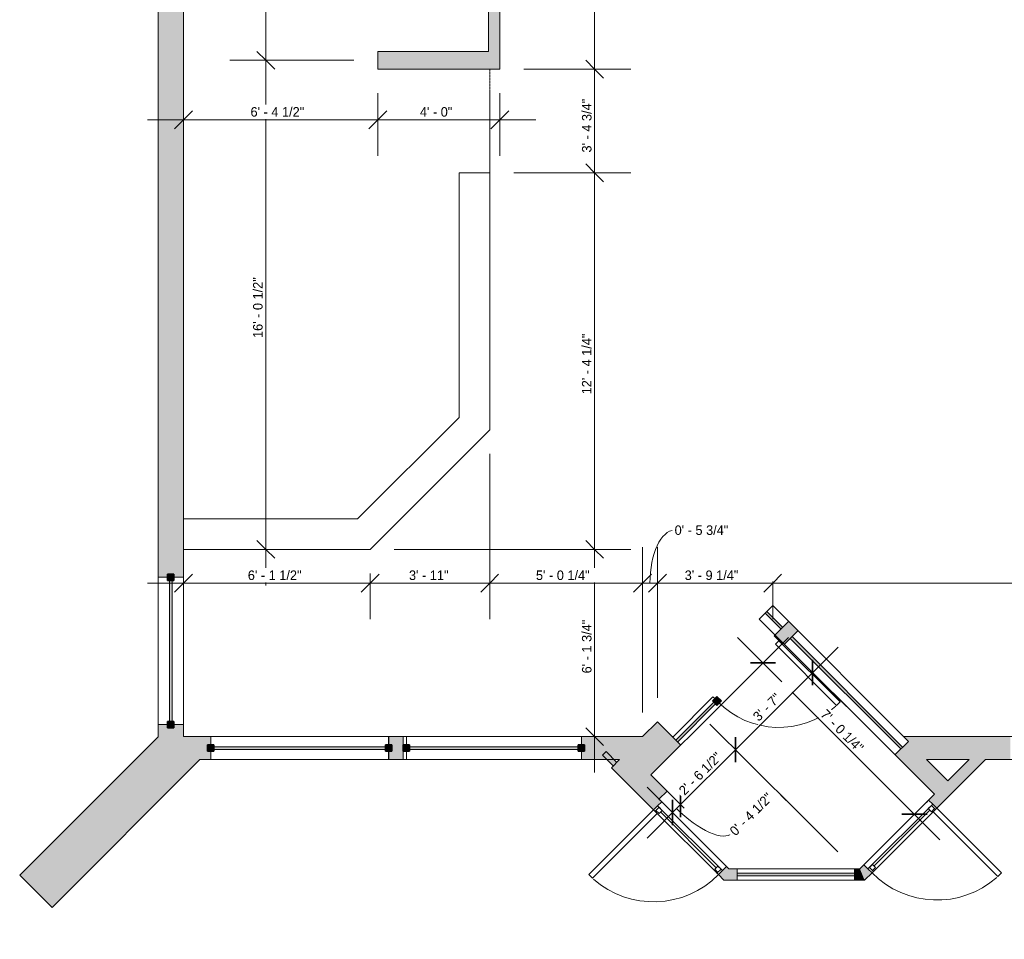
# Model space of a CAD drawing. Header units: inches. Extents: x -294 to 1117, y -522 to 519.
# Tile 1 of 8: x -272 to 115, y -522 to -160. Entities that reach past the tile are written whole.
import ezdxf

# ---------------------------------------------------------------- set-up
doc = ezdxf.new("R2010")
doc.units = ezdxf.units.IN
doc.header["$MEASUREMENT"] = 0
doc.linetypes.add('Dash', pattern=[0.23622, 0.11811, -0.11811])
for name, color, linetype, lineweight in [('A-ANNO-DIMS', 211, 'Continuous', 9), ('A-ANNO-DIMS-120', 211, 'Continuous', 9), ('A-AREA', 32, 'Dash', 9), ('A-DOOR', 31, 'Continuous', 9), ('A-FLOR', 192, 'Continuous', 9), ('A-GLAZ', 151, 'Continuous', 9), ('A-WALL', 90, 'Continuous', 9), ('A-WALL-PATT', 111, 'Continuous', 9)]:
    doc.layers.add(name, color=color, linetype=linetype, lineweight=lineweight)
doc.styles.add('Inter', font='txt', dxfattribs={"height": 3.75})
doc.dimstyles.new('Linear_-_1_32__Inter__Imperial__SMALL', dxfattribs={"dimscale": 12, "dimtxt": 4.969925, "dimasz": 0.585938, "dimexe": 1.181102, "dimexo": 0.787402, "dimgap": 0, "dimtad": 1, "dimrnd": 0.25, "dimzin": 1, "dimdsep": 46, "dimlunit": 4, "dimtxsty": 'Inter', "dimblk1": 'OBLIQUE', "dimblk2": 'OBLIQUE', "dimsah": 1, "dimcen": 0.09, "dimdle": 1.181102, "dimazin": 0, "dimtfac": 1, "dimtdec": 4, "dimtix": 1, "dimtmove": 0, "dimatfit": 3, "dimfxl": 1, "dimtvp": 1, "dimtfill": 1, "dimfrac": 2, "dimtolj": 1, "dimtzin": 0, "dimarcsym": 2})
doc.dimstyles.new('Linear_-_1_32__Inter__Imperial__SMALL_2', dxfattribs={"dimscale": 12, "dimtxt": 4.969925, "dimasz": 0.585938, "dimexe": 1.181102, "dimexo": 0.787402, "dimgap": 0, "dimtad": 1, "dimrnd": 0.25, "dimzin": 1, "dimdsep": 46, "dimlunit": 4, "dimtxsty": 'Inter', "dimblk1": 'OBLIQUE', "dimblk2": 'OBLIQUE', "dimsah": 1, "dimcen": 0.09, "dimdle": 1.181102, "dimazin": 0, "dimtfac": 1, "dimtdec": 4, "dimtix": 1, "dimtmove": 1, "dimatfit": 3, "dimfxl": 1, "dimtvp": 1, "dimtfill": 1, "dimfrac": 2, "dimtolj": 1, "dimtzin": 0, "dimarcsym": 2})

# ---------------------------------------------------------------- blocks, each defined once
blk = doc.blocks.new('Planitar - Single Door_Flush Panel - 2_-10_ x 6_-8_-4326285-Main Floor Dimension Plan')
at = {"layer": 'A-DOOR', "lineweight": 18}
for p, q in [((14.99, -0.5), (14.99, -34.5)), ((17, -0.5), (14.99, -0.5)), ((17, -0.5), (17, -34.5)), ((17, -34.5), (14.99, -34.5))]:
    blk.add_line(p, q, dxfattribs=at)
at = {"layer": 'A-DOOR'}
blk.add_arc((16.77, -0.8), 33.77, 179.4909, 266.2575, dxfattribs=at)
blk = doc.blocks.new('Planitar - Single Door_Flush Panel - 3_-0_ x 6_-8_-4327926-Main Floor Dimension Plan')
at = {"layer": 'A-DOOR', "lineweight": 18}
for p, q in [((15.99, 2.25), (15.99, 38.25)), ((18, 38.25), (15.99, 38.25)), ((18, 2.25), (18, 38.25))]:
    blk.add_line(p, q, dxfattribs=at)
at = {"layer": 'A-DOOR'}
blk.add_arc((17.77, 2.55), 35.77, 93.6344, 180.4806, dxfattribs=at)
blk = doc.blocks.new('Planitar - Single Door_Flush Panel - 3_-0_ x 6_-8_-4327927-Main Floor Dimension Plan')
at = {"layer": 'A-DOOR', "lineweight": 18}
for p, q in [((15.99, -2.25), (15.99, -38.25)), ((18, -2.25), (18, -38.25)), ((18, -38.25), (15.99, -38.25))]:
    blk.add_line(p, q, dxfattribs=at)
at = {"layer": 'A-DOOR'}
blk.add_arc((17.77, -2.55), 35.77, 179.5194, 266.3656, dxfattribs=at)
blk = doc.blocks.new('Planitar-Fixed - Default 1-4327981-Main Floor Dimension Plan')
at = {"layer": 'A-GLAZ', "lineweight": 18}
for p, q in [((-18, 2.76), (-17.25, 2.76)), ((-17.25, 2.76), (-17.25, 0.53)), ((-17.25, 2.26), (-15.52, 2.26)), ((-17.25, 0.53), (-15.52, 0.53)), ((-15.52, 2.26), (-15.52, 0.53)), ((15.52, 2.26), (15.52, 0.53)), ((17.25, 2.26), (15.52, 2.26)), ((15.52, 0.53), (17.25, 0.53)), ((17.25, 2.76), (17.25, 0.53)), ((17.96, 2.76), (17.25, 2.76)), ((-18, -1.74), (-16.74, -1.74)), ((18, -1.74), (16.74, -1.74))]:
    blk.add_line(p, q, dxfattribs=at)
at = {"layer": 'A-GLAZ'}
for p, q in [((-18, 2.76), (18, 2.76)), ((-18, 2.76), (-18, 0.53)), ((18, 0.53), (-18, 0.53)), ((-18, 0.53), (-18, -1.74)), ((18, 0.53), (-18, 0.53)), ((-18, 0.53), (18, 0.53)), ((-18, 0.53), (-18, -1.74)), ((18, 0.53), (18, 2.76)), ((18, -1.74), (18, 0.53)), ((18, -1.74), (18, 0.53)), ((-18, -1.74), (18, -1.74)), ((18, -1.74), (-18, -1.74))]:
    blk.add_line(p, q, dxfattribs=at)
at = {"layer": 'A-GLAZ', "lineweight": 25}
blk.add_line((-15.52, 1.4), (15.52, 1.4), dxfattribs=at)
blk = doc.blocks.new('DIMBLOCK27-Main Floor Dimension Plan')
at = {"layer": 'A-ANNO-DIMS-120', "lineweight": 35}
for p, q in [((-175.28, -14.38), (-178.79, -10.87)), ((-175.28, -14.38), (-171.76, -17.9)), ((-175.28, -175.88), (-178.79, -172.37)), ((-175.28, -175.88), (-171.76, -179.4))]:
    blk.add_line(p, q, dxfattribs=at)
at = {"layer": 'A-ANNO-DIMS-120'}
for p, q in [((-198.21, -14.38), (-161.1, -14.38)), ((-175.28, -14.38), (-198.21, -14.38)), ((-175.28, -14.38), (-175.28, -175.88)), ((-140.61, -175.88), (-189.45, -175.88)), ((-175.28, -175.88), (-140.61, -175.88))]:
    blk.add_line(p, q, dxfattribs=at)
at = {"layer": 'A-ANNO-DIMS-120', "color": 0, "insert": (-180.27, -108.15), "char_height": 3.75, "width": 31.236, "attachment_point": 1, "rotation": 90, "line_spacing_factor": 0.993985, "style": 'Inter', "bg_fill": 3, "box_fill_scale": 1.25, "bg_fill_color": 256, "bg_fill_true_color": 13158600, "bg_fill_transparency": 0}
blk.add_mtext('13\' - 5 1/2"', dxfattribs=at)
blk = doc.blocks.new('_Oblique')
at = {"color": 0, "linetype": 'ByBlock', "lineweight": -2}
blk.add_line((-0.5, -0.5), (0.5, 0.5), dxfattribs=at)
blk = doc.blocks.new('DIMBLOCK28-Main Floor Dimension Plan')
at = {"layer": 'A-ANNO-DIMS-120', "lineweight": 35}
for p, q in [((-175.28, -175.88), (-178.79, -172.37)), ((-175.28, -175.88), (-171.76, -179.4)), ((-175.28, -368.38), (-178.79, -364.87)), ((-175.28, -368.38), (-171.76, -371.9))]:
    blk.add_line(p, q, dxfattribs=at)
at = {"layer": 'A-ANNO-DIMS-120'}
for p, q in [((-140.61, -175.88), (-189.45, -175.88)), ((-175.28, -175.88), (-175.28, -382.56)), ((-175.28, -175.88), (-140.61, -175.88)), ((-179.75, -368.38), (-161.1, -368.38)), ((-175.28, -368.38), (-179.75, -368.38))]:
    blk.add_line(p, q, dxfattribs=at)
at = {"layer": 'A-ANNO-DIMS-120', "color": 0, "insert": (-180.27, -285.18), "char_height": 3.75, "width": 31.3105, "attachment_point": 1, "rotation": 90, "line_spacing_factor": 0.993985, "style": 'Inter', "bg_fill": 3, "box_fill_scale": 1.25, "bg_fill_color": 256, "bg_fill_true_color": 13158600, "bg_fill_transparency": 0}
blk.add_mtext('16\' - 0 1/2"', dxfattribs=at)
blk = doc.blocks.new('DIMBLOCK47-Main Floor Dimension Plan')
at = {"layer": 'A-ANNO-DIMS-120'}
for p, q in [((-207.66, -203.77), (-207.66, -185.12)), ((-131.16, -188.83), (-131.16, -213.47)), ((-131.16, -199.29), (-131.16, -188.83)), ((-221.84, -199.29), (-131.16, -199.29)), ((-207.66, -199.29), (-207.66, -203.77))]:
    blk.add_line(p, q, dxfattribs=at)
at = {"layer": 'A-ANNO-DIMS-120', "lineweight": 35}
for p, q in [((-207.66, -199.29), (-204.15, -195.78)), ((-131.16, -199.29), (-127.65, -195.78)), ((-207.66, -199.29), (-211.18, -202.81)), ((-131.16, -199.29), (-134.68, -202.81))]:
    blk.add_line(p, q, dxfattribs=at)
at = {"layer": 'A-ANNO-DIMS-120', "color": 0, "insert": (-181.28, -194.3), "char_height": 3.75, "width": 28.4777, "attachment_point": 1, "line_spacing_factor": 0.993985, "style": 'Inter', "bg_fill": 3, "box_fill_scale": 1.25, "bg_fill_color": 256, "bg_fill_true_color": 13158600, "bg_fill_transparency": 0}
blk.add_mtext('6\' - 4 1/2"', dxfattribs=at)
blk = doc.blocks.new('DIMBLOCK48-Main Floor Dimension Plan')
at = {"layer": 'A-ANNO-DIMS-120'}
for p, q in [((-131.16, -188.83), (-131.16, -213.47)), ((-131.16, -199.29), (-131.16, -188.83)), ((-83.16, -188.83), (-83.16, -213.47)), ((-83.16, -199.29), (-83.16, -188.83)), ((-131.16, -199.29), (-68.99, -199.29))]:
    blk.add_line(p, q, dxfattribs=at)
at = {"layer": 'A-ANNO-DIMS-120', "lineweight": 35}
for p, q in [((-131.16, -199.29), (-127.65, -195.78)), ((-83.16, -199.29), (-79.65, -195.78)), ((-131.16, -199.29), (-134.68, -202.81)), ((-83.16, -199.29), (-86.68, -202.81))]:
    blk.add_line(p, q, dxfattribs=at)
at = {"layer": 'A-ANNO-DIMS-120', "color": 0, "insert": (-114.62, -194.3), "char_height": 3.75, "width": 17.8917, "attachment_point": 1, "line_spacing_factor": 0.993985, "style": 'Inter', "bg_fill": 3, "box_fill_scale": 1.25, "bg_fill_color": 256, "bg_fill_true_color": 13158600, "bg_fill_transparency": 0}
blk.add_mtext('4\' - 0"', dxfattribs=at)
blk = doc.blocks.new('DIMBLOCK49-Main Floor Dimension Plan')
at = {"layer": 'A-ANNO-DIMS-120'}
for p, q in [((-5.27, -438.75), (30.42, -403.07)), ((90, -482.7), (10.37, -403.07)), ((20.4, -413.09), (-5.27, -438.75)), ((83.15, -469.51), (69.96, -482.7)), ((79.98, -472.68), (83.15, -469.51))]:
    blk.add_line(p, q, dxfattribs=at)
at = {"layer": 'A-ANNO-DIMS-120', "lineweight": 35}
for p, q in [((20.4, -413.09), (15.42, -413.09)), ((20.4, -413.09), (25.37, -413.09)), ((79.98, -472.68), (75.01, -472.68)), ((79.98, -472.68), (84.95, -472.68))]:
    blk.add_line(p, q, dxfattribs=at)
at = {"layer": 'A-ANNO-DIMS-120', "color": 0, "insert": (45.39, -431.03), "char_height": 3.75, "width": 28.254, "attachment_point": 1, "rotation": 315, "line_spacing_factor": 0.993985, "style": 'Inter', "bg_fill": 3, "box_fill_scale": 1.25, "bg_fill_color": 256, "bg_fill_true_color": 13158600, "bg_fill_transparency": 0}
blk.add_mtext('7\' - 0 1/4"', dxfattribs=at)
blk = doc.blocks.new('DIMBLOCK55-Main Floor Dimension Plan')
at = {"layer": 'A-ANNO-DIMS-120', "lineweight": 35}
for p, q in [((-45.86, -368.38), (-49.37, -364.87)), ((-45.86, -368.38), (-42.34, -371.9)), ((-45.86, -442.11), (-49.37, -438.6)), ((-45.86, -442.11), (-42.34, -445.63))]:
    blk.add_line(p, q, dxfattribs=at)
at = {"layer": 'A-ANNO-DIMS-120'}
for p, q in [((-124.71, -368.38), (-31.68, -368.38)), ((-45.86, -368.38), (-124.71, -368.38)), ((-45.86, -456.28), (-45.86, -368.38)), ((-41.38, -442.11), (-60.03, -442.11)), ((-45.86, -442.11), (-41.38, -442.11))]:
    blk.add_line(p, q, dxfattribs=at)
at = {"layer": 'A-ANNO-DIMS-120', "color": 0, "insert": (-50.85, -417.21), "char_height": 3.75, "width": 28.7013, "attachment_point": 1, "rotation": 90, "line_spacing_factor": 0.993985, "style": 'Inter', "bg_fill": 3, "box_fill_scale": 1.25, "bg_fill_color": 256, "bg_fill_true_color": 13158600, "bg_fill_transparency": 0}
blk.add_mtext('6\' - 1 3/4"', dxfattribs=at)
blk = doc.blocks.new('DIMBLOCK56-Main Floor Dimension Plan')
at = {"layer": 'A-ANNO-DIMS-120', "lineweight": 35}
for p, q in [((-45.86, -220.13), (-49.37, -216.62)), ((-45.86, -220.13), (-42.34, -223.65)), ((-45.86, -368.38), (-49.37, -364.87)), ((-45.86, -368.38), (-42.34, -371.9))]:
    blk.add_line(p, q, dxfattribs=at)
at = {"layer": 'A-ANNO-DIMS-120'}
for p, q in [((-77.71, -220.13), (-31.68, -220.13)), ((-45.86, -220.13), (-77.71, -220.13)), ((-45.86, -368.38), (-45.86, -220.13)), ((-124.71, -368.38), (-31.68, -368.38)), ((-45.86, -368.38), (-124.71, -368.38))]:
    blk.add_line(p, q, dxfattribs=at)
at = {"layer": 'A-ANNO-DIMS-120', "color": 0, "insert": (-50.85, -307.37), "char_height": 3.75, "width": 31.4596, "attachment_point": 1, "rotation": 90, "line_spacing_factor": 0.993985, "style": 'Inter', "bg_fill": 3, "box_fill_scale": 1.25, "bg_fill_color": 256, "bg_fill_true_color": 13158600, "bg_fill_transparency": 0}
blk.add_mtext('12\' - 4 1/4"', dxfattribs=at)
blk = doc.blocks.new('DIMBLOCK57-Main Floor Dimension Plan')
at = {"layer": 'A-ANNO-DIMS-120', "lineweight": 35}
for p, q in [((-45.86, -179.38), (-49.37, -175.87)), ((-45.86, -179.38), (-42.34, -182.9)), ((-45.86, -220.13), (-49.37, -216.62)), ((-45.86, -220.13), (-42.34, -223.65))]:
    blk.add_line(p, q, dxfattribs=at)
at = {"layer": 'A-ANNO-DIMS-120'}
for p, q in [((-73.71, -179.38), (-31.68, -179.38)), ((-45.86, -179.38), (-73.71, -179.38)), ((-45.86, -220.13), (-45.86, -179.38)), ((-77.71, -220.13), (-31.68, -220.13)), ((-45.86, -220.13), (-77.71, -220.13))]:
    blk.add_line(p, q, dxfattribs=at)
at = {"layer": 'A-ANNO-DIMS-120', "color": 0, "insert": (-50.85, -212.18), "char_height": 3.75, "width": 29.8196, "attachment_point": 1, "rotation": 90, "line_spacing_factor": 0.993985, "style": 'Inter', "bg_fill": 3, "box_fill_scale": 1.25, "bg_fill_color": 256, "bg_fill_true_color": 13158600, "bg_fill_transparency": 0}
blk.add_mtext('3\' - 4 3/4"', dxfattribs=at)
blk = doc.blocks.new('DIMBLOCK58-Main Floor Dimension Plan')
at = {"layer": 'A-ANNO-DIMS-120'}
for p, q in [((-45.86, -179.38), (-45.86, 43.54)), ((-41.38, 29.37), (-60.03, 29.37)), ((-45.86, 29.37), (-41.38, 29.37)), ((-73.71, -179.38), (-31.68, -179.38)), ((-45.86, -179.38), (-73.71, -179.38))]:
    blk.add_line(p, q, dxfattribs=at)
at = {"layer": 'A-ANNO-DIMS-120', "lineweight": 35}
for p, q in [((-45.86, 29.37), (-49.37, 32.88)), ((-45.86, 29.37), (-42.34, 25.85)), ((-45.86, -179.38), (-49.37, -175.87)), ((-45.86, -179.38), (-42.34, -182.9))]:
    blk.add_line(p, q, dxfattribs=at)
at = {"layer": 'A-ANNO-DIMS-120', "color": 0, "insert": (-50.85, -88.46), "char_height": 3.75, "width": 32.2797, "attachment_point": 1, "rotation": 90, "line_spacing_factor": 0.993985, "style": 'Inter', "bg_fill": 3, "box_fill_scale": 1.25, "bg_fill_color": 256, "bg_fill_true_color": 13158600, "bg_fill_transparency": 0}
blk.add_mtext('17\' - 4 3/4"', dxfattribs=at)
blk = doc.blocks.new('DIMBLOCK59-Main Floor Dimension Plan')
at = {"layer": 'A-ANNO-DIMS-120'}
for p, q in [((-207.66, -386.17), (-207.66, -367.52)), ((-134.16, -377.83), (-134.16, -395.86)), ((-134.16, -381.69), (-134.16, -377.83)), ((-221.84, -381.69), (-134.16, -381.69)), ((-207.66, -381.69), (-207.66, -386.17))]:
    blk.add_line(p, q, dxfattribs=at)
at = {"layer": 'A-ANNO-DIMS-120', "lineweight": 35}
for p, q in [((-207.66, -381.69), (-204.15, -378.17)), ((-134.16, -381.69), (-130.65, -378.17)), ((-207.66, -381.69), (-211.18, -385.2)), ((-134.16, -381.69), (-137.68, -385.2))]:
    blk.add_line(p, q, dxfattribs=at)
at = {"layer": 'A-ANNO-DIMS-120', "color": 0, "insert": (-182.34, -376.7), "char_height": 3.75, "width": 27.434, "attachment_point": 1, "line_spacing_factor": 0.993985, "style": 'Inter', "bg_fill": 3, "box_fill_scale": 1.25, "bg_fill_color": 256, "bg_fill_true_color": 13158600, "bg_fill_transparency": 0}
blk.add_mtext('6\' - 1 1/2"', dxfattribs=at)
blk = doc.blocks.new('DIMBLOCK60-Main Floor Dimension Plan')
at = {"layer": 'A-ANNO-DIMS-120'}
for p, q in [((-87.16, -330.83), (-87.16, -395.86)), ((-87.16, -381.69), (-87.16, -330.83)), ((-134.16, -377.83), (-134.16, -395.86)), ((-134.16, -381.69), (-134.16, -377.83)), ((-134.16, -381.69), (-87.16, -381.69))]:
    blk.add_line(p, q, dxfattribs=at)
at = {"layer": 'A-ANNO-DIMS-120', "lineweight": 35}
for p, q in [((-134.16, -381.69), (-130.65, -378.17)), ((-87.16, -381.69), (-83.65, -378.17)), ((-134.16, -381.69), (-137.68, -385.2)), ((-87.16, -381.69), (-90.68, -385.2))]:
    blk.add_line(p, q, dxfattribs=at)
at = {"layer": 'A-ANNO-DIMS-120', "color": 0, "insert": (-118.92, -376.7), "char_height": 3.75, "width": 19.83, "attachment_point": 1, "line_spacing_factor": 0.993985, "style": 'Inter', "bg_fill": 3, "box_fill_scale": 1.25, "bg_fill_color": 256, "bg_fill_true_color": 13158600, "bg_fill_transparency": 0}
blk.add_mtext('3\' - 11"', dxfattribs=at)
blk = doc.blocks.new('DIMBLOCK61-Main Floor Dimension Plan')
at = {"layer": 'A-ANNO-DIMS-120'}
for p, q in [((-87.16, -330.83), (-87.16, -395.86)), ((-87.16, -381.69), (-87.16, -330.83)), ((-27.01, -432.66), (-27.01, -367.52)), ((-87.16, -381.69), (-27.01, -381.69)), ((-27.01, -381.69), (-27.01, -432.66))]:
    blk.add_line(p, q, dxfattribs=at)
at = {"layer": 'A-ANNO-DIMS-120', "lineweight": 35}
for p, q in [((-87.16, -381.69), (-83.65, -378.17)), ((-27.01, -381.69), (-23.5, -378.17)), ((-87.16, -381.69), (-90.68, -385.2)), ((-27.01, -381.69), (-30.53, -385.2))]:
    blk.add_line(p, q, dxfattribs=at)
at = {"layer": 'A-ANNO-DIMS-120', "color": 0, "insert": (-68.95, -376.7), "char_height": 3.75, "width": 28.4777, "attachment_point": 1, "line_spacing_factor": 0.993985, "style": 'Inter', "bg_fill": 3, "box_fill_scale": 1.25, "bg_fill_color": 256, "bg_fill_true_color": 13158600, "bg_fill_transparency": 0}
blk.add_mtext('5\' - 0 1/4"', dxfattribs=at)
blk = doc.blocks.new('DIMBLOCK62-Main Floor Dimension Plan')
at = {"layer": 'A-ANNO-DIMS-120'}
for p, q in [((-27.01, -432.66), (-27.01, -367.52)), ((-21.14, -426.79), (-21.14, -367.52)), ((-27.01, -381.69), (-21.14, -381.69)), ((-27.01, -381.69), (-27.01, -432.66)), ((-21.14, -381.69), (-21.14, -426.79))]:
    blk.add_line(p, q, dxfattribs=at)
at = {"layer": 'A-ANNO-DIMS-120', "lineweight": 35}
for p, q in [((-27.01, -381.69), (-23.5, -378.17)), ((-21.14, -381.69), (-17.62, -378.17)), ((-27.01, -381.69), (-30.53, -385.2)), ((-21.14, -381.69), (-24.66, -385.2))]:
    blk.add_line(p, q, dxfattribs=at)
at = {"layer": 'A-ANNO-DIMS-120'}
blk.add_ellipse((-14.38, -381.69), major_axis=(0, 20.86), ratio=0.464996, start_param=0, end_param=1.570796, dxfattribs=at)
at = {"layer": 'A-ANNO-DIMS-120', "color": 0, "insert": (-14.38, -358.95), "char_height": 3.75, "width": 29.5214, "attachment_point": 1, "line_spacing_factor": 0.993985, "style": 'Inter', "bg_fill": 3, "box_fill_scale": 1.25, "bg_fill_color": 256, "bg_fill_true_color": 13158600, "bg_fill_transparency": 0}
blk.add_mtext('0\' - 5 3/4"', dxfattribs=at)
blk = doc.blocks.new('DIMBLOCK63-Main Floor Dimension Plan')
at = {"layer": 'A-ANNO-DIMS-120'}
for p, q in [((-21.14, -426.79), (-21.14, -367.52)), ((-21.14, -381.69), (24.21, -381.69)), ((-21.14, -381.69), (-21.14, -426.79)), ((24.21, -381.09), (24.21, -395.86)), ((24.21, -381.69), (24.21, -381.09))]:
    blk.add_line(p, q, dxfattribs=at)
at = {"layer": 'A-ANNO-DIMS-120', "lineweight": 35}
for p, q in [((-21.14, -381.69), (-17.62, -378.17)), ((24.21, -381.69), (27.73, -378.17)), ((-21.14, -381.69), (-24.66, -385.2)), ((24.21, -381.69), (20.7, -385.2))]:
    blk.add_line(p, q, dxfattribs=at)
at = {"layer": 'A-ANNO-DIMS-120', "color": 0, "insert": (-10.42, -376.7), "char_height": 3.75, "width": 28.7013, "attachment_point": 1, "line_spacing_factor": 0.993985, "style": 'Inter', "bg_fill": 3, "box_fill_scale": 1.25, "bg_fill_color": 256, "bg_fill_true_color": 13158600, "bg_fill_transparency": 0}
blk.add_mtext('3\' - 9 1/4"', dxfattribs=at)
blk = doc.blocks.new('DIMBLOCK64-Main Floor Dimension Plan')
at = {"layer": 'A-ANNO-DIMS-120'}
for p, q in [((332.59, -386.17), (332.59, -367.52)), ((24.21, -381.09), (24.21, -395.86)), ((24.21, -381.69), (24.21, -381.09)), ((24.21, -381.69), (346.76, -381.69)), ((332.59, -381.69), (332.59, -386.17))]:
    blk.add_line(p, q, dxfattribs=at)
at = {"layer": 'A-ANNO-DIMS-120', "lineweight": 35}
for p, q in [((24.21, -381.69), (27.73, -378.17)), ((332.59, -381.69), (336.1, -378.17)), ((24.21, -381.69), (20.7, -385.2)), ((332.59, -381.69), (329.07, -385.2))]:
    blk.add_line(p, q, dxfattribs=at)
at = {"layer": 'A-ANNO-DIMS-120', "color": 0, "insert": (165.11, -376.7), "char_height": 3.75, "width": 31.9069, "attachment_point": 1, "line_spacing_factor": 0.993985, "style": 'Inter', "bg_fill": 3, "box_fill_scale": 1.25, "bg_fill_color": 256, "bg_fill_true_color": 13158600, "bg_fill_transparency": 0}
blk.add_mtext('25\' - 8 1/2"', dxfattribs=at)
blk = doc.blocks.new('DIMBLOCK77-Main Floor Dimension Plan')
at = {"layer": 'A-ANNO-DIMS-120'}
for p, q in [((-10.68, -470.2), (-22.07, -458.8)), ((-1.57, -485.67), (-25.25, -461.99)), ((-25.25, -482.03), (-12.05, -468.83)), ((-12.05, -468.83), (-10.68, -470.2)), ((-15.23, -472.01), (-1.57, -485.67))]:
    blk.add_line(p, q, dxfattribs=at)
at = {"layer": 'A-ANNO-DIMS-120', "lineweight": 35}
for p, q in [((-12.05, -468.83), (-12.05, -463.85)), ((-15.23, -472.01), (-15.23, -467.04)), ((-12.05, -468.83), (-12.05, -473.8)), ((-15.23, -472.01), (-15.23, -476.98))]:
    blk.add_line(p, q, dxfattribs=at)
at = {"layer": 'A-ANNO-DIMS-120'}
blk.add_ellipse((-7.55, -464.33), major_axis=(-15.79, 15.79), ratio=0.385796, start_param=1.570796, end_param=3.141593, dxfattribs=at)
at = {"layer": 'A-ANNO-DIMS-120', "color": 0, "insert": (6.91, -478.78), "char_height": 3.75, "width": 28.4777, "attachment_point": 1, "rotation": 45, "line_spacing_factor": 0.993985, "style": 'Inter', "bg_fill": 3, "box_fill_scale": 1.25, "bg_fill_color": 256, "bg_fill_true_color": 13158600, "bg_fill_transparency": 0}
blk.add_mtext('0\' - 4 1/2"', dxfattribs=at)
blk = doc.blocks.new('DIMBLOCK78-Main Floor Dimension Plan')
at = {"layer": 'A-ANNO-DIMS-120'}
for p, q in [((49.78, -487.45), (-0.47, -437.2)), ((-12.05, -468.83), (9.55, -447.23)), ((9.55, -447.23), (49.78, -487.45)), ((-10.68, -470.2), (-22.07, -458.8)), ((-12.05, -468.83), (-10.68, -470.2))]:
    blk.add_line(p, q, dxfattribs=at)
at = {"layer": 'A-ANNO-DIMS-120', "lineweight": 35}
for p, q in [((9.55, -447.23), (9.55, -442.25)), ((9.55, -447.23), (9.55, -452.2)), ((-12.05, -468.83), (-12.05, -463.85)), ((-12.05, -468.83), (-12.05, -473.8))]:
    blk.add_line(p, q, dxfattribs=at)
at = {"layer": 'A-ANNO-DIMS-120', "color": 0, "insert": (-13.1, -462.82), "char_height": 3.75, "width": 28.254, "attachment_point": 1, "rotation": 45, "line_spacing_factor": 0.993985, "style": 'Inter', "bg_fill": 3, "box_fill_scale": 1.25, "bg_fill_color": 256, "bg_fill_true_color": 13158600, "bg_fill_transparency": 0}
blk.add_mtext('2\' - 6 1/2"', dxfattribs=at)
blk = doc.blocks.new('DIMBLOCK79-Main Floor Dimension Plan')
at = {"layer": 'A-ANNO-DIMS-120'}
for p, q in [((9.55, -447.23), (49.94, -406.83)), ((65.65, -442.58), (29.9, -406.83)), ((39.92, -416.85), (65.65, -442.58)), ((49.78, -487.45), (-0.47, -437.2)), ((9.55, -447.23), (49.78, -487.45))]:
    blk.add_line(p, q, dxfattribs=at)
at = {"layer": 'A-ANNO-DIMS-120', "lineweight": 35}
for p, q in [((39.92, -416.85), (39.92, -411.88)), ((39.92, -416.85), (39.92, -421.83)), ((9.55, -447.23), (9.55, -442.25)), ((9.55, -447.23), (9.55, -452.2))]:
    blk.add_line(p, q, dxfattribs=at)
at = {"layer": 'A-ANNO-DIMS-120', "color": 0, "insert": (16.05, -433.67), "char_height": 3.75, "width": 17.519, "attachment_point": 1, "rotation": 45, "line_spacing_factor": 0.993985, "style": 'Inter', "bg_fill": 3, "box_fill_scale": 1.25, "bg_fill_color": 256, "bg_fill_true_color": 13158600, "bg_fill_transparency": 0}
blk.add_mtext('3\' - 7"', dxfattribs=at)

msp = doc.modelspace()

# ---------------------------------------------------------------- hatches: boundary and pattern name
at = {"layer": 'A-WALL-PATT'}
h = msp.add_hatch(color=254, dxfattribs=at)
h.paths.add_polyline_path([(-87.662, -179.382), (-83.162, -179.382), (-83.162, -150.632), (-87.662, -150.632), (-87.662, -172.382)], flags=0)
h.paths.add_polyline_path([(-87.662, -78.632), (-83.162, -78.632), (-83.162, 29.368), (-87.662, 29.368), (-87.662, -1.658)], flags=0)
for points in [[(-217.662, -379.382), (-207.662, -379.382), (-207.662, -14.382), (-217.662, -14.382), (-217.662, -323.389)], [(-87.662, -179.382), (-87.662, -172.382), (-131.162, -172.382), (-131.162, -179.382)], [(-213.912, -380.632), (-211.412, -380.632), (-211.412, -378.132), (-213.912, -378.132)], [(-213.162, -436.132), (-212.162, -436.132), (-212.162, -380.632), (-213.162, -380.632)], [(27.393, -399.728), (28.1, -399.021), (21.913, -392.834), (21.206, -393.541)], [(28.808, -405.739), (34.111, -400.435), (30.398, -396.723), (25.095, -402.026), (26.89, -403.821)], [(74.63, -446.965), (75.337, -446.258), (31.813, -402.733), (31.106, -403.44), (31.486, -403.821)], [(2.291, -429.78), (4.059, -428.012), (2.291, -426.245), (0.523, -428.012)], [(-217.662, -451.111), (-207.662, -451.111), (-207.662, -437.382), (-217.662, -437.382), (-217.662, -442.154)], [(-213.912, -438.632), (-211.412, -438.632), (-211.412, -436.132), (-213.912, -436.132)], [(-30.059, -463.544), (-11.947, -445.433), (-21.14, -436.24), (-39.252, -454.352)], [(-259.381, -509.329), (-201.164, -451.111), (-217.662, -451.111), (-217.662, -442.154), (-272.109, -496.601)], [(-196.863, -451.111), (-196.863, -442.111), (-207.662, -442.111), (-207.662, -451.111), (-201.164, -451.111)], [(-198.162, -447.861), (-195.662, -447.861), (-195.662, -445.361), (-198.162, -445.361)], [(-128.162, -447.861), (-125.662, -447.861), (-125.662, -445.361), (-128.162, -445.361)], [(-121.162, -447.861), (-118.662, -447.861), (-118.662, -445.361), (-121.162, -445.361)], [(-52.339, -447.861), (-49.839, -447.861), (-49.839, -445.361), (-52.339, -445.361)], [(87.863, -464.794), (93.167, -459.491), (77.635, -443.96), (72.332, -449.263)], [(101.547, -451.111), (117.754, -451.111), (117.754, -442.111), (75.787, -442.111), (84.787, -451.111)], [(-176.636, -447.111), (-128.162, -447.111), (-128.162, -446.111), (-195.662, -446.111), (-195.662, -447.111)], [(-52.339, -447.111), (-52.339, -446.111), (-118.662, -446.111), (-118.662, -447.111), (-79.158, -447.111)], [(-38.544, -453.645), (-37.13, -452.231), (-41.373, -447.988), (-42.787, -449.402)], [(-23.723, -469.881), (-17.359, -463.517), (-23.695, -457.181), (-30.059, -463.544), (-25.816, -467.787)], [(5.028, -498.632), (10.208, -498.632), (10.208, -494.132), (6.892, -494.132), (6.003, -496.278)], [(10.208, -496.882), (56.458, -496.882), (56.458, -495.882), (10.208, -495.882)], [(60.39, -498.632), (58.526, -494.132), (56.458, -494.152), (56.458, -498.632), (60.11, -498.632)]]:
    msp.add_hatch(color=9, dxfattribs=at).paths.add_polyline_path(points, flags=0)
h = msp.add_hatch(color=9, dxfattribs=at)
h.paths.add_polyline_path([(-13.185, -444.195), (1.761, -429.25), (1.054, -428.543), (-13.892, -443.488)], flags=0)
h.paths.add_polyline_path([(26.686, -404.324), (27.04, -403.971), (26.333, -403.264), (25.979, -403.617), (26.183, -403.821)], flags=0)
h = msp.add_hatch(color=9, dxfattribs=at)
h.paths.add_polyline_path([(-126.863, -451.111), (-121.162, -451.111), (-121.162, -442.111), (-126.863, -442.111)], flags=0)
h.paths.add_polyline_path([(-36.011, -451.111), (-27.011, -442.111), (-51.04, -442.111), (-51.04, -451.111)], flags=0)
h = msp.add_hatch(color=9, dxfattribs=at)
h.paths.add_polyline_path([(60.39, -498.632), (63.292, -495.73), (60.11, -492.548), (58.534, -494.152), (60.11, -497.955)], flags=0)
h.paths.add_polyline_path([(88.747, -470.275), (107.91, -451.111), (101.547, -451.111), (85.565, -467.093), (88.218, -469.746)], flags=0)
h = msp.add_hatch(color=9, dxfattribs=at)
h.paths.add_polyline_path([(5.028, -498.632), (6.892, -494.132), (6.003, -493.243), (2.821, -496.425), (4.4, -498.003)], flags=0)
h.paths.add_polyline_path([(-22.635, -470.969), (-19.453, -467.787), (-20.541, -466.699), (-23.723, -469.881)], flags=0)

# ---------------------------------------------------------------- linework, layer by layer
at = {"layer": 'A-AREA'}
msp.add_line((-87.162, -220.132), (-87.162, -179.382), dxfattribs=at)
at = {"layer": 'A-FLOR'}
msp.add_line((-15.268, -442.111), (-14.99, -442.111), dxfattribs=at)
at = {"layer": 'A-WALL'}
for p, q in [((-87.662, 29.368), (-87.662, -172.382)), ((-83.162, 29.368), (-83.162, -179.382)), ((-207.662, -442.111), (-207.662, -14.382)), ((-217.662, -23.382), (-217.662, -442.154)), ((-87.662, -172.382), (-131.162, -172.382)), ((-131.162, -172.382), (-131.162, -179.382)), ((-131.162, -179.382), (-83.162, -179.382)), ((-99.162, -316.411), (-99.162, -220.132)), ((-99.162, -220.132), (-87.162, -220.132)), ((-87.162, -220.132), (-87.162, -321.382)), ((-139.133, -356.382), (-99.162, -316.411)), ((-87.162, -321.382), (-134.162, -368.382)), ((-207.662, -356.382), (-139.133, -356.382)), ((-134.162, -368.382), (-207.662, -368.382)), ((-217.662, -379.382), (-207.662, -379.382)), ((-213.162, -380.632), (-213.162, -436.132)), ((-212.162, -436.132), (-212.162, -380.632)), ((18.908, -395.839), (24.211, -390.536)), ((24.211, -390.536), (77.635, -443.96)), ((21.206, -393.541), (27.393, -399.728)), ((28.1, -399.021), (21.913, -392.834)), ((87.863, -464.794), (18.908, -395.839)), ((30.398, -396.723), (24.742, -402.38)), ((24.742, -402.38), (27.924, -405.562)), ((28.808, -405.739), (34.111, -400.435)), ((75.337, -446.258), (31.813, -402.733)), ((26.333, -403.264), (25.979, -403.617)), ((26.686, -404.324), (27.04, -403.971)), ((28.277, -405.208), (27.924, -405.562)), ((31.106, -403.44), (74.63, -446.965)), ((3.882, -429.603), (-23.695, -457.181)), ((-15.129, -442.251), (0.7, -426.421)), ((1.054, -428.543), (-13.892, -443.488)), ((-13.185, -444.195), (1.761, -429.25)), ((1.407, -427.128), (0.7, -426.421)), ((3.882, -429.603), (3.175, -428.896)), ((-207.662, -437.382), (-217.662, -437.382)), ((-21.14, -436.24), (-27.011, -442.111)), ((-11.947, -445.433), (-21.14, -436.24)), ((-217.662, -442.154), (-272.109, -496.601)), ((-207.662, -442.111), (-126.912, -442.111)), ((-196.863, -451.111), (-196.863, -442.111)), ((-126.912, -442.111), (-126.912, -445.361)), ((-126.863, -442.111), (-126.863, -451.111)), ((-126.863, -442.111), (-51.089, -442.111)), ((-121.162, -451.111), (-121.162, -442.111)), ((-119.912, -442.111), (-119.912, -445.361)), ((-51.089, -442.111), (-51.089, -445.361)), ((-27.011, -442.111), (-51.04, -442.111)), ((-51.04, -442.111), (-51.04, -451.111)), ((77.635, -443.96), (72.332, -449.263)), ((75.787, -442.111), (341.588, -442.111)), ((-128.162, -446.111), (-195.662, -446.111)), ((-195.662, -447.111), (-128.162, -447.111)), ((-126.912, -447.861), (-126.912, -451.111)), ((-119.912, -447.861), (-119.912, -451.111)), ((-52.339, -446.111), (-118.662, -446.111)), ((-118.662, -447.111), (-52.339, -447.111)), ((-51.089, -447.861), (-51.089, -451.111)), ((-41.373, -447.988), (-42.787, -449.402)), ((-42.787, -449.402), (-38.544, -453.645)), ((-37.13, -452.231), (-41.373, -447.988)), ((-259.381, -509.329), (-201.164, -451.111)), ((-126.912, -451.111), (-201.164, -451.111)), ((-51.089, -451.111), (-126.863, -451.111)), ((-51.04, -451.111), (-36.011, -451.111)), ((-36.011, -451.111), (-39.252, -454.352)), ((93.167, -459.491), (84.787, -451.111)), ((84.787, -451.111), (101.547, -451.111)), ((88.747, -470.275), (107.91, -451.111)), ((101.547, -451.111), (93.167, -459.491)), ((325.132, -451.111), (107.91, -451.111)), ((-39.252, -454.352), (-22.635, -470.969)), ((-17.359, -463.517), (-23.695, -457.181)), ((-20.541, -466.699), (-17.359, -463.517)), ((87.863, -464.794), (85.565, -467.093)), ((-19.453, -467.787), (-20.541, -466.699)), ((6.892, -494.132), (6.003, -493.243)), ((6.892, -494.132), (58.526, -494.132)), ((10.208, -498.632), (10.208, -494.132)), ((56.458, -495.882), (10.208, -495.882)), ((56.458, -494.132), (56.458, -498.632)), ((60.11, -492.548), (58.526, -494.132)), ((60.39, -498.632), (63.292, -495.73)), ((-272.109, -496.601), (-259.381, -509.329)), ((2.821, -496.425), (5.028, -498.632)), ((60.39, -498.632), (5.028, -498.632)), ((10.208, -496.882), (56.458, -496.882))]:
    msp.add_line(p, q, dxfattribs=at)
at = {"layer": 'A-WALL', "lineweight": 35}
for p, q in [((-213.912, -378.132), (-213.912, -380.632)), ((-211.412, -378.132), (-213.912, -378.132)), ((-211.412, -380.632), (-211.412, -378.132)), ((-213.912, -380.632), (-211.412, -380.632)), ((2.291, -426.245), (0.523, -428.012)), ((0.523, -428.012), (2.291, -429.78)), ((4.059, -428.012), (2.291, -426.245)), ((2.291, -429.78), (4.059, -428.012)), ((-213.912, -436.132), (-213.912, -438.632)), ((-211.412, -436.132), (-213.912, -436.132)), ((-211.412, -438.632), (-211.412, -436.132)), ((-213.912, -438.632), (-211.412, -438.632)), ((-195.662, -445.361), (-198.162, -445.361)), ((-198.162, -445.361), (-198.162, -447.861)), ((-195.662, -447.861), (-195.662, -445.361)), ((-125.662, -445.361), (-128.162, -445.361)), ((-128.162, -445.361), (-128.162, -447.861)), ((-125.662, -447.861), (-125.662, -445.361)), ((-118.662, -445.361), (-121.162, -445.361)), ((-121.162, -445.361), (-121.162, -447.861)), ((-118.662, -447.861), (-118.662, -445.361)), ((-49.839, -445.361), (-52.339, -445.361)), ((-52.339, -445.361), (-52.339, -447.861)), ((-49.839, -447.861), (-49.839, -445.361)), ((-198.162, -447.861), (-195.662, -447.861)), ((-128.162, -447.861), (-125.662, -447.861)), ((-121.162, -447.861), (-118.662, -447.861)), ((-52.339, -447.861), (-49.839, -447.861))]:
    msp.add_line(p, q, dxfattribs=at)

# ---------------------------------------------------------------- block references
at = {"layer": 'A-DOOR'}
for name, p, rotation in [('Planitar - Single Door_Flush Panel - 2_-10_ x 6_-8_-4326285-Main Floor Dimension Plan', (14.312, -415.992), 44.99999999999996), ('Planitar - Single Door_Flush Panel - 3_-0_ x 6_-8_-4327926-Main Floor Dimension Plan', (-8.316, -482.106), 134.9999999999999), ('Planitar - Single Door_Flush Panel - 3_-0_ x 6_-8_-4327927-Main Floor Dimension Plan', (74.428, -481.411), 44.99999999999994)]:
    msp.add_blockref(name, p, dxfattribs=dict(at, rotation=rotation))
at = {"layer": 'A-GLAZ'}
for p, rotation in [((-7.954, -481.744), 134.9999999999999), ((74.067, -481.05), 224.9999999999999)]:
    msp.add_blockref('Planitar-Fixed - Default 1-4327981-Main Floor Dimension Plan', p, dxfattribs=dict(at, rotation=rotation))

# ---------------------------------------------------------------- next in the draw order: dimensions: what is measured, and where the dimension line sits
at = {"layer": 'A-ANNO-DIMS'}
for base, p1, p2, angle, override, picture, middle in [((-175.277, -175.882), (-207.662, -14.382), (-131.162, -175.882), 90, {"dimpost": '<>', "dimfxl": 178.702266}, 'DIMBLOCK27-Main Floor Dimension Plan', (-177.522, -95.132)), ((20.395, -413.09), (76.466, -476.192), (-11.947, -445.433), 315, {"dimpost": '<>', "dimfxl": 93.610919}, 'DIMBLOCK49-Main Floor Dimension Plan', (51.776, -441.296))]:
    dim = msp.add_linear_dim(base=base, p1=p1, p2=p2, angle=angle, dimstyle='Linear_-_1_32__Inter__Imperial__SMALL', override=override, dxfattribs=at)
    dim.commit()
    dim.dimension.update_dxf_attribs({"geometry": picture, "text_midpoint": middle})

# ---------------------------------------------------------------- next in the draw order: dimensions: what is measured, and where the dimension line sits
dim = msp.add_linear_dim(base=(-175.277, -368.382), p1=(-131.162, -175.882), p2=(-170.305, -368.382), angle=90, dimstyle='Linear_-_1_32__Inter__Imperial__SMALL', override={"dimpost": '<>', "dimfxl": 196.439399}, dxfattribs=at)
dim.commit()
dim.dimension.update_dxf_attribs({"geometry": 'DIMBLOCK28-Main Floor Dimension Plan', "text_midpoint": (-177.522, -272.132)})
dim = msp.add_linear_dim(base=(-12.05, -468.826), p1=(5.112, -492.352), p2=(-17.359, -463.517), angle=45, dimstyle='Linear_-_1_32__Inter__Imperial__SMALL_2', override={"dimpost": '<>', "dimfxl": 36.55704}, dxfattribs=at)
dim.commit()
dim.dimension.update_dxf_attribs({"geometry": 'DIMBLOCK77-Main Floor Dimension Plan', "text_midpoint": (18.741, -470.48), "dimtype": 160, "text_rotation": 45})

# ---------------------------------------------------------------- next in the draw order: dimensions: what is measured, and where the dimension line sits
dim = msp.add_linear_dim(base=(-131.162, -199.292), p1=(-207.662, -194.321), p2=(-131.162, -179.382), dimstyle='Linear_-_1_32__Inter__Imperial__SMALL', override={"dimpost": '<>', "dimfxl": 77.944935}, dxfattribs=at)
dim.commit()
dim.dimension.update_dxf_attribs({"geometry": 'DIMBLOCK47-Main Floor Dimension Plan', "text_midpoint": (-169.412, -197.048)})
dim = msp.add_linear_dim(base=(-45.856, -368.382), p1=(-50.828, -442.111), p2=(-134.162, -368.382), angle=90, dimstyle='Linear_-_1_32__Inter__Imperial__SMALL', override={"dimpost": '<>', "dimfxl": 111.267983}, dxfattribs=at)
dim.commit()
dim.dimension.update_dxf_attribs({"geometry": 'DIMBLOCK55-Main Floor Dimension Plan', "text_midpoint": (-48.101, -405.247)})

# ---------------------------------------------------------------- next in the draw order: dimensions: what is measured, and where the dimension line sits
dim = msp.add_linear_dim(base=(-83.162, -199.292), p1=(-131.162, -179.382), p2=(-83.162, -179.382), dimstyle='Linear_-_1_32__Inter__Imperial__SMALL', override={"dimpost": '<>', "dimfxl": 48}, dxfattribs=at)
dim.commit()
dim.dimension.update_dxf_attribs({"geometry": 'DIMBLOCK48-Main Floor Dimension Plan', "text_midpoint": (-107.162, -197.366)})
dim = msp.add_linear_dim(base=(-45.856, -220.132), p1=(-134.162, -368.382), p2=(-87.162, -220.132), angle=90, dimstyle='Linear_-_1_32__Inter__Imperial__SMALL', override={"dimpost": '<>', "dimfxl": 155.521904}, dxfattribs=at)
dim.commit()
dim.dimension.update_dxf_attribs({"geometry": 'DIMBLOCK56-Main Floor Dimension Plan', "text_midpoint": (-48.101, -294.257)})

# ---------------------------------------------------------------- next in the draw order: dimensions: what is measured, and where the dimension line sits
dim = msp.add_linear_dim(base=(-45.856, -179.382), p1=(-87.162, -220.132), p2=(-83.162, -179.382), angle=90, dimstyle='Linear_-_1_32__Inter__Imperial__SMALL', override={"dimpost": '<>', "dimfxl": 40.945848}, dxfattribs=at)
dim.commit()
dim.dimension.update_dxf_attribs({"geometry": 'DIMBLOCK57-Main Floor Dimension Plan', "text_midpoint": (-48.101, -199.757)})
dim = msp.add_linear_dim(base=(-134.162, -381.688), p1=(-207.662, -376.717), p2=(-134.162, -368.382), dimstyle='Linear_-_1_32__Inter__Imperial__SMALL', override={"dimpost": '<>', "dimfxl": 73.971057}, dxfattribs=at)
dim.commit()
dim.dimension.update_dxf_attribs({"geometry": 'DIMBLOCK59-Main Floor Dimension Plan', "text_midpoint": (-170.912, -379.444)})

# ---------------------------------------------------------------- next in the draw order: dimensions: what is measured, and where the dimension line sits
dim = msp.add_linear_dim(base=(-45.856, 29.368), p1=(-83.162, -179.382), p2=(-50.828, 29.368), angle=90, dimstyle='Linear_-_1_32__Inter__Imperial__SMALL', override={"dimpost": '<>', "dimfxl": 211.239282}, dxfattribs=at)
dim.commit()
dim.dimension.update_dxf_attribs({"geometry": 'DIMBLOCK58-Main Floor Dimension Plan', "text_midpoint": (-48.101, -75.007)})
dim = msp.add_linear_dim(base=(-87.162, -381.688), p1=(-134.162, -368.382), p2=(-87.162, -321.382), dimstyle='Linear_-_1_32__Inter__Imperial__SMALL', override={"dimpost": '<>', "dimfxl": 66.468037}, dxfattribs=at)
dim.commit()
dim.dimension.update_dxf_attribs({"geometry": 'DIMBLOCK60-Main Floor Dimension Plan', "text_midpoint": (-110.662, -379.762)})

# ---------------------------------------------------------------- next in the draw order: dimensions: what is measured, and where the dimension line sits
dim = msp.add_linear_dim(base=(-27.011, -381.688), p1=(-87.162, -321.382), p2=(-27.011, -442.111), dimstyle='Linear_-_1_32__Inter__Imperial__SMALL', override={"dimpost": '<>', "dimfxl": 134.884372}, dxfattribs=at)
dim.commit()
dim.dimension.update_dxf_attribs({"geometry": 'DIMBLOCK61-Main Floor Dimension Plan', "text_midpoint": (-57.086, -379.444)})

# ---------------------------------------------------------------- next in the draw order: dimensions: what is measured, and where the dimension line sits
dim = msp.add_linear_dim(base=(-21.14, -381.688), p1=(-27.011, -442.111), p2=(-21.14, -436.24), dimstyle='Linear_-_1_32__Inter__Imperial__SMALL_2', override={"dimpost": '<>', "dimfxl": 8.303276}, dxfattribs=at)
dim.commit()
dim.dimension.update_dxf_attribs({"geometry": 'DIMBLOCK62-Main Floor Dimension Plan', "text_midpoint": (0.384, -361.446), "dimtype": 160})

# ---------------------------------------------------------------- next in the draw order: dimensions: what is measured, and where the dimension line sits
dim = msp.add_linear_dim(base=(24.211, -381.688), p1=(-21.14, -436.24), p2=(24.211, -390.536), dimstyle='Linear_-_1_32__Inter__Imperial__SMALL', override={"dimpost": '<>', "dimfxl": 64.386337}, dxfattribs=at)
dim.commit()
dim.dimension.update_dxf_attribs({"geometry": 'DIMBLOCK63-Main Floor Dimension Plan', "text_midpoint": (1.536, -379.444)})

# ---------------------------------------------------------------- next in the draw order: dimensions: what is measured, and where the dimension line sits
dim = msp.add_linear_dim(base=(332.588, -381.688), p1=(24.211, -390.536), p2=(332.588, -376.717), dimstyle='Linear_-_1_32__Inter__Imperial__SMALL', override={"dimpost": '<>', "dimfxl": 308.686101}, dxfattribs=at)
dim.commit()
dim.dimension.update_dxf_attribs({"geometry": 'DIMBLOCK64-Main Floor Dimension Plan', "text_midpoint": (178.4, -379.444)})
dim = msp.add_linear_dim(base=(9.551, -447.225), p1=(-17.359, -463.517), p2=(56.458, -494.132), angle=45, dimstyle='Linear_-_1_32__Inter__Imperial__SMALL', override={"dimpost": '<>', "dimfxl": 79.913602}, dxfattribs=at)
dim.commit()
dim.dimension.update_dxf_attribs({"geometry": 'DIMBLOCK78-Main Floor Dimension Plan', "text_midpoint": (-2.836, -456.438)})

# ---------------------------------------------------------------- next in the draw order: dimensions: what is measured, and where the dimension line sits
dim = msp.add_linear_dim(base=(39.923, -416.854), p1=(56.458, -494.132), p2=(72.332, -449.263), angle=45, dimstyle='Linear_-_1_32__Inter__Imperial__SMALL', override={"dimpost": '<>', "dimfxl": 47.594041}, dxfattribs=at)
dim.commit()
dim.dimension.update_dxf_attribs({"geometry": 'DIMBLOCK79-Main Floor Dimension Plan', "text_midpoint": (23.375, -430.677)})

doc.saveas('drawing.dxf')
